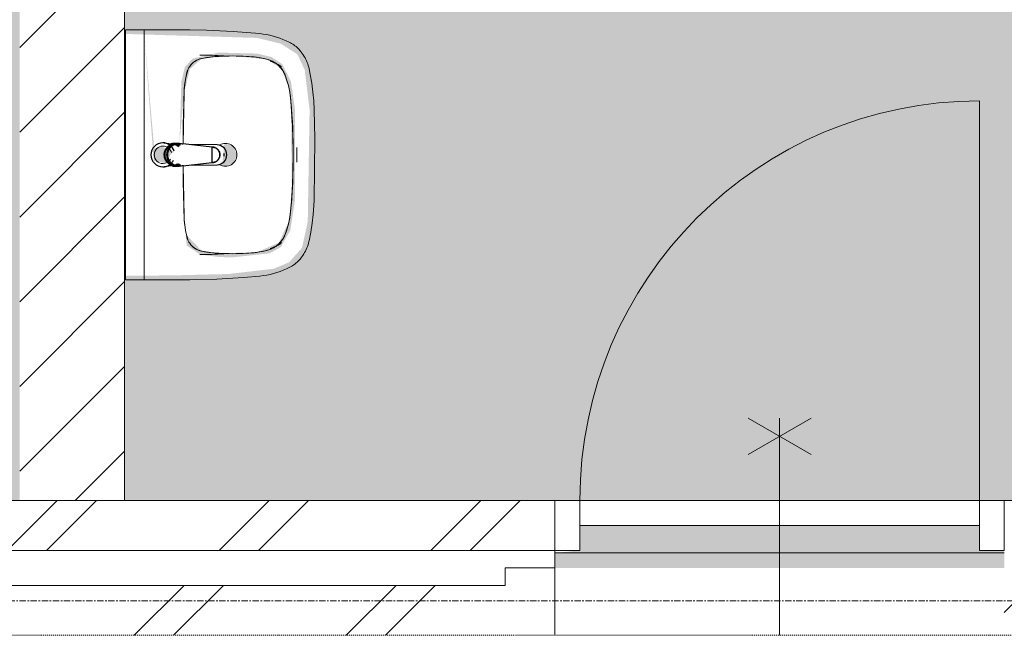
# Model space of a CAD drawing. Header units: millimetres. Extents: x 16153 to 91926, y 4686 to 113494.
# Tile 19 of 55: x 48053 to 50025, y 43991 to 45224. Entities that reach past the tile are written whole.
import ezdxf

# ---------------------------------------------------------------- set-up
doc = ezdxf.new("R2010")
doc.units = ezdxf.units.MM
doc.linetypes.add('ARC Dash', pattern=[4, 2, -2])
doc.linetypes.add('ARC Grid Line', pattern=[22.225, 12.7, -3.175, 3.175, -3.175])
for name, color, linetype, lineweight in [('A--A2__Ruwbouw', 8, 'Continuous', 15), ('A--AR9__AlgVoorz', 1, 'Continuous', 9), ('A--L$01A__Algemeen', 7, 'Continuous', 9), ('A--L$07A__Stramien', 1, 'Continuous', 13), ('A--L22__Binnenwanden', 2, 'Continuous', 9), ('A--L23__Vloeren', 3, 'Continuous', 9), ('A--L3__Afbouw', 2, 'Continuous', 9), ('A--L74__VasteSanitaireVoorz', 1, 'Continuous', 9), ('A--LD30__DetailPenMiddel', 3, 'Continuous', 9), ('A--LR9__AlgVoorz', 7, 'Continuous', 9)]:
    doc.layers.add(name, color=color, linetype=linetype, lineweight=lineweight)
pattern_1 = [(45, (44118.76, 43991.44), (-212.132, 212.132), []), (45, (44118.76, 46191.44), (-212.132, 212.132), [])]

# ---------------------------------------------------------------- blocks, each defined once
blk = doc.blocks.new('32_DO_WB_vo deur enkel2 - vo 2-2241169-AB-Begane grond')
at = {"layer": 'A--L$01A__Algemeen'}
for p, q in [((520, 135), (520, 935)), ((56.7, 300), (183.3, 226.9)), ((56.7, 226.9), (183.3, 300)), ((120, 300), (120, -135))]:
    blk.add_line(p, q, dxfattribs=at)
blk.add_arc((520, 135), 800, 90, 180, dxfattribs=at)
at = {"layer": 'A--L3__Afbouw'}
for p, q in [((-280, 135), (-330, 135)), ((-330, 135), (-330, 35)), ((520, 135), (-280, 135)), ((-280, 135), (-280, 85)), ((-280, 35), (-280, 135)), ((520, 85), (520, 135)), ((570, 135), (520, 135)), ((520, 135), (520, 35)), ((570, 35), (570, 135)), ((-280, 85), (520, 85)), ((-330, 35), (-280, 35)), ((520, 35), (570, 35))]:
    blk.add_line(p, q, dxfattribs=at)
blk = doc.blocks.new('74_PF_wastafel 50x38_sphinx300_un - 74_PF_wastafel 50x38_sphinx300_un-V19-AB-Begane grond')
at = {"layer": 'A--L74__VasteSanitaireVoorz'}
for p, q in [((242.8, 0), (247.2, 0)), ((247.2, 0), (250, 0)), ((-250, 0), (-250, -37.5)), ((-242, 0), (-250, 0)), ((-250, 0), (-247.2, 0)), ((-247.2, 0), (-242.8, 0)), ((242, 0), (-242, 0)), ((250, 0), (242, 0)), ((250, -37.5), (250, 0)), ((-250, -37.5), (-250, -129)), ((-250, -37.5), (-241, -37.5)), ((-250, -37.5), (-242, -37.5)), ((-242, -37.5), (242, -37.5)), ((242, -37.5), (250, -37.5)), ((250, -129), (250, -37.5)), ((-124.1, -117.2), (-20.7, -115.6)), ((21.7, -115.1), (124.1, -117.2))]:
    blk.add_line(p, q, dxfattribs=at)
at = {"layer": 'A--L74__VasteSanitaireVoorz', "lineweight": 25}
for p, q in [((-21, -99.7), (-23.8, -77.6)), ((23.8, -77.6), (21, -99.7)), ((-23, -98.5), (-23, -107.4)), ((-20, -98.6), (-23, -98.5)), ((23, -98.5), (20, -98.6)), ((23, -107.4), (23, -98.5)), ((-21.8, -114.8), (-15.5, -173.4)), ((-20.7, -110.1), (-21, -99.6)), ((-20.8, -101.2), (-20.7, -110.1)), ((15.5, -173.4), (21.8, -114.8)), ((21, -99.6), (20.7, -110.1)), ((20.7, -110.1), (20.8, -101.2)), ((-20.5, -126.4), (-19.8, -183.7)), ((19.7, -183.7), (20.4, -126.7)), ((-15.3, -173.4), (0, -173.4)), ((-15.2, -173.4), (15.2, -173.4)), ((0, -173.4), (15.3, -173.4))]:
    blk.add_line(p, q, dxfattribs=at)
at = {"layer": 'A--L74__VasteSanitaireVoorz', "flags": 128}
for points in [[(250, -37.5), (249.7, -37.5), (248.8, -37.5), (247.4, -37.5), (245.5, -37.5), (243.3, -37.5), (241, -37.5)], [(-167.2, -123.7), (-159.8, -121.9), (-152.4, -120.3), (-145, -119.1), (-137.5, -118.1), (-129.9, -117.5), (-124.1, -117.2)], [(124.1, -117.2), (131.7, -117.6), (139.2, -118.3), (146.7, -119.4), (154.2, -120.7), (161.6, -122.3), (167.2, -123.7)], [(-250, -129), (-248.9, -182.6), (-245.7, -236.1), (-242.7, -269.1)], [(-193, -153.2), (-192.7, -151.6), (-192.3, -150.1), (-191.8, -148.6), (-191.3, -147.1), (-190.7, -145.6), (-190.1, -144.1), (-189.4, -142.7), (-188.6, -141.3), (-187.8, -139.9), (-187, -138.6), (-186.1, -137.3), (-185.1, -136), (-184.1, -134.8), (-183, -133.6), (-181.9, -132.5), (-180.8, -131.4), (-179.6, -130.3), (-178.3, -129.3), (-177.1, -128.5)], [(177.1, -128.5), (178.4, -129.4), (179.6, -130.4), (180.8, -131.5), (182, -132.6), (183.1, -133.7), (184.2, -134.9), (185.2, -136.1), (186.1, -137.4), (187, -138.7), (187.9, -140), (188.7, -141.4), (189.4, -142.8), (190.1, -144.2), (190.8, -145.7), (191.3, -147.2), (191.9, -148.7), (192.3, -150.2), (192.7, -151.8), (193, -153.2)], [(242.7, -269.1), (247.2, -215.7), (249.6, -162.1), (250, -129)], [(-197.2, -187.1), (-196.5, -177.3), (-195.4, -167.6), (-193.9, -157.9), (-193, -153.2)], [(193, -153.2), (194.7, -162.8), (196, -172.5), (196.9, -182.3), (197.2, -187.1)], [(-197.2, -242.1), (-197.9, -221.1), (-197.7, -200.1), (-197.2, -187.1)], [(197.2, -187.1), (197.9, -208), (197.7, -229), (197.2, -242.1)], [(-191.5, -282.5), (-193.4, -273.3), (-195, -264.1), (-196.2, -254.8), (-197, -245.4), (-197.2, -242.1)], [(197.2, -242.1), (196.5, -251.4), (195.4, -260.7), (194, -270), (192.2, -279.2), (191.5, -282.5)], [(-242.7, -269.1), (-241.8, -276), (-240.7, -282.8), (-239.3, -289.5), (-237.6, -296.2), (-235.7, -302.8), (-233.4, -309.4), (-231, -315.8), (-228.3, -322.2), (-225.6, -327.8)], [(225.6, -327.8), (228.5, -321.6), (231.2, -315.2), (233.7, -308.8), (235.8, -302.2), (237.8, -295.6), (239.4, -288.9), (240.8, -282.1), (241.9, -275.3), (242.7, -269.1)], [(-157.2, -320.6), (-159.2, -319.8), (-161.1, -319), (-163.1, -318.1), (-164.9, -317.2), (-166.8, -316.1), (-168.6, -315), (-170.3, -313.9), (-172, -312.6), (-173.7, -311.3), (-175.3, -309.9), (-176.8, -308.5), (-178.3, -307), (-179.8, -305.4), (-181.1, -303.8), (-182.4, -302.1), (-183.6, -300.4), (-184.8, -298.6), (-185.9, -296.8), (-186.9, -295), (-187.8, -293.1), (-188.7, -291.1), (-189.5, -289.2), (-190.2, -287.2), (-190.8, -285.2), (-191.3, -283.1), (-191.5, -282.5)], [(191.5, -282.5), (191, -284.5), (190.4, -286.6), (189.7, -288.6), (188.9, -290.5), (188.1, -292.5), (187.2, -294.4), (186.2, -296.2), (185.1, -298.1), (184, -299.9), (182.8, -301.6), (181.5, -303.3), (180.2, -304.9), (178.8, -306.5), (177.3, -308), (175.8, -309.5), (174.2, -310.9), (172.6, -312.2), (170.9, -313.5), (169.1, -314.7), (167.3, -315.8), (165.5, -316.9), (163.6, -317.8), (161.7, -318.8), (159.8, -319.6), (157.8, -320.3), (157.2, -320.6)], [(-225.6, -327.8), (-224.3, -330.3), (-222.9, -332.7), (-221.5, -335), (-219.9, -337.3), (-218.3, -339.5), (-216.5, -341.6), (-214.7, -343.7), (-212.8, -345.7), (-210.8, -347.6), (-208.8, -349.5), (-206.8, -351.1)], [(-106.8, -331.3), (-115.2, -330.4), (-123.6, -329.1), (-131.9, -327.5), (-140.1, -325.6), (-148.3, -323.4), (-156.3, -320.8), (-157.2, -320.6)], [(106.8, -331.3), (57.9, -334.6), (8.9, -335.9), (-40, -335.3), (-89, -332.7), (-106.8, -331.3)], [(157.2, -320.6), (149.1, -323.2), (141, -325.4), (132.8, -327.4), (124.5, -329), (116.1, -330.2), (107.7, -331.2), (106.8, -331.3)], [(206.8, -351.1), (209, -349.3), (211, -347.5), (213, -345.5), (214.9, -343.5), (216.7, -341.5), (218.4, -339.3), (220, -337.1), (221.6, -334.8), (223.1, -332.5), (224.4, -330.1), (225.6, -327.8)], [(-206.8, -351.1), (-204.1, -353.1), (-201.4, -355.1), (-198.5, -356.9), (-195.6, -358.6), (-192.6, -360.2), (-189.6, -361.7), (-186.5, -363.1), (-183.3, -364.3), (-180.1, -365.4), (-176.9, -366.4), (-173.6, -367.3), (-172.1, -367.6)], [(172.1, -367.6), (175.4, -366.8), (178.6, -365.9), (181.9, -364.8), (185, -363.7), (188.2, -362.4), (191.2, -360.9), (194.2, -359.4), (197.2, -357.7), (200.1, -355.9), (202.9, -354), (205.6, -352), (206.8, -351.1)], [(-172.1, -367.6), (-154.6, -371.1), (-137, -373.8), (-119.3, -375.9), (-101.5, -377.2), (-90, -377.7)], [(90, -377.7), (107.8, -376.8), (125.6, -375.2), (143.2, -372.9), (160.8, -369.9), (172.1, -367.6)], [(-90, -377.7), (32.9, -378.8), (90, -377.7)]]:
    blk.add_lwpolyline(points, dxfattribs=at)
at = {"layer": 'A--L74__VasteSanitaireVoorz', "lineweight": 25, "flags": 128}
for points in [[(-23, -98.5), (-21.6, -106), (-19.3, -110.3)], [(19.3, -110.3), (21.6, -106), (23, -98.5)], [(-21.7, -114.9), (-18.5, -144.2), (-15.2, -173.4)], [(-19.6, -103.8), (-19.3, -104.6), (-19, -105.3), (-18.6, -106.1)], [(15.2, -173.4), (18.5, -144.2), (21.7, -114.9)], [(17.7, -107.9), (18.1, -107.2), (18.5, -106.4), (18.8, -105.7), (19.1, -104.9), (19.4, -104.1), (19.6, -103.8)], [(-15.5, -173.4), (-15.5, -174.1), (-15.5, -174.7), (-15.4, -175.3), (-15.3, -175.9), (-15.2, -176.5), (-15.1, -177.1), (-14.9, -177.7), (-14.8, -178.3), (-14.5, -178.9), (-14.3, -179.5), (-14.1, -180.1), (-13.8, -180.6), (-13.5, -181.2), (-13.2, -181.7), (-12.8, -182.2), (-12.5, -182.7), (-12.1, -183.2), (-11.7, -183.7), (-11.3, -184.1), (-10.8, -184.6), (-10.4, -185), (-9.9, -185.4), (-9.4, -185.8), (-8.9, -186.2), (-8.4, -186.5), (-7.9, -186.8), (-7.3, -187.1), (-6.8, -187.4), (-6.2, -187.7), (-5.6, -187.9), (-5, -188.1), (-4.5, -188.3), (-3.9, -188.5), (-3.3, -188.6), (-2.6, -188.8), (-2, -188.8), (-1.4, -188.9), (-0.8, -189), (-0.2, -189), (0.5, -189), (1.1, -188.9), (1.7, -188.9), (2.3, -188.8), (2.9, -188.7), (3.5, -188.6), (4.1, -188.4), (4.7, -188.2), (5.3, -188), (5.9, -187.8), (6.5, -187.6), (7, -187.3), (7.6, -187), (8.1, -186.7), (8.6, -186.4), (9.1, -186), (9.6, -185.6), (10.1, -185.2), (10.6, -184.8), (11, -184.4), (11.5, -183.9), (11.9, -183.5), (12.3, -183), (12.6, -182.5), (13, -182), (13.3, -181.4), (13.6, -180.9), (13.9, -180.4), (14.2, -179.8), (14.4, -179.2), (14.6, -178.6), (14.8, -178.1), (15, -177.5), (15.2, -176.9), (15.3, -176.2), (15.4, -175.6), (15.5, -175), (15.5, -174.4), (15.5, -173.8), (15.5, -173.4)]]:
    blk.add_lwpolyline(points, dxfattribs=at)
at = {"layer": 'A--L74__VasteSanitaireVoorz', "lineweight": 25}
for start, end in [(0, 180), (180, 243.6372), (288, 0)]:
    blk.add_arc((0, -74.6), 24, start, end, dxfattribs=at)
at = {"layer": 'A--L74__VasteSanitaireVoorz'}
for centre, radius, start, end in [((0, -75), 17.5, 0, 180), ((0, -75), 17.5, 75, 105), ((0, -75), 17.5, 180, 240), ((0, -75), 17.5, 285, 0), ((0, -75), 17.5, 285, 300), ((-117.5, -306.2), 189.1, 92.0128, 105.2254), ((0, -3649.7), 3534.7, 90.3412, 92.0128), ((0, -3649.7), 3534.7, 87.9872, 89.6485), ((117.5, -306.2), 189.1, 74.7746, 87.9872), ((-154, -160.8), 39.8, 125.6177, 169.0021), ((-159, -153.8), 31.2, 105.2254, 125.6177), ((159, -153.8), 31.2, 54.3823, 74.7746), ((154, -160.8), 39.8, 10.9979, 54.3823), ((1090.6, -129), 1290.6, 180.891, 183), ((47.1, -199.9), 244.6, 169.0021, 176.9979), ((-47.1, -199.9), 244.6, 3.0021, 10.9979), ((-1090.6, -129), 1290.6, 357, 359.109), ((327.2, -214.6), 525.1, 176.9979, 183.0021), ((0, -200), 23, 150, 180), ((0, -200), 23, 360, 30), ((-327.2, -214.6), 525.1, 356.9979, 3.0021), ((0, -200), 23, 180, 0), ((36.8, -229.8), 234.3, 183.0021, 192.9979), ((-36.8, -229.8), 234.3, 347.0021, 356.9979), ((-140, -270.6), 52.8, 192.9979, 251.0021), ((-71, -251.1), 122.6, 198.2459, 206.4169), ((140, -270.6), 52.8, 288.9979, 347.0021), ((71, -251.1), 122.6, 333.5831, 341.7541), ((-163.9, -297.2), 18.9, 206.4169, 231.4261), ((163.9, -297.2), 18.9, 308.5739, 333.5831), ((-88.4, -120.6), 211.5, 251.0021, 264.9979), ((0, 889), 1224.9, 264.9979, 275.0021), ((88.4, -120.6), 211.5, 275.0021, 288.9979), ((0, 2695.4), 3038.4, 269.7219, 270.2781)]:
    blk.add_arc(centre, radius, start, end, dxfattribs=at)
at = {"layer": 'A--L74__VasteSanitaireVoorz', "lineweight": 25}
for centre, major_axis, ratio, start_param, end_param in [((0, -97.9), (20.5, 0), 0.967332, 1.570796, 3.665191), ((0, -97.9), (20.5, 0), 0.967332, 5.759587, 7.853982), ((0, -99.6), (20.1, 0), 0.870402, 1.570796, 3.08442), ((0, -99.6), (20.1, 0), 0.870402, 0.057173, 1.570796), ((0, -98.5), (20, 0), 0.97026, 3.144451, 3.592433), ((0, -98.5), (20, 0), 0.97026, 5.832345, 6.280327), ((0, -183.7), (19.7, 0), 0.967332, 3.141593, 6.283185), ((0, -186.6), (11.5, 0), 0.973197, 4.45059, 4.974188)]:
    blk.add_ellipse(centre, major_axis=major_axis, ratio=ratio, start_param=start_param, end_param=end_param, dxfattribs=at)
for points, knots in [([(23, -98.5), (23, -95.5), (21.9, -91.3), (18.8, -86.9), (16.7, -84.7), (14.8, -83.2), (12.8, -81.9), (10, -80.4), (5.9, -79.1), (1.9, -78.5), (-1.5, -78.6), (-4.5, -78.9), (-7.9, -79.7), (-11.6, -81.1), (-14.8, -83.2), (-17.7, -85.6), (-20, -88.5), (-21.7, -91.7), (-22.7, -95), (-23, -97.3), (-23, -98.5)], [-1, -1, -1, -1, -0.861111, -0.791667, -0.756944, -0.722222, -0.6875, -0.652778, -0.583333, -0.513889, -0.479167, -0.444444, -0.388889, -0.333333, -0.277778, -0.222222, -0.166667, -0.111111, -0.055556, 0, 0, 0, 0]), ([(-21.2, -97.3), (-21.1, -94.2), (-20.1, -90), (-17.2, -85.6), (-15.2, -83.5), (-13.5, -82), (-11.6, -80.7), (-9, -79.3), (-5.4, -78), (-1.7, -77.4), (1.4, -77.5), (4.1, -77.7), (7.2, -78.5), (10.5, -80), (13.5, -81.9), (16.1, -84.3), (18.3, -87.2), (19.9, -90.4), (20.9, -93.7), (21.1, -96), (21.2, -97.3)], [-1, -1, -1, -1, -0.861111, -0.791667, -0.756944, -0.722222, -0.6875, -0.652778, -0.583333, -0.513889, -0.479167, -0.444444, -0.388889, -0.333333, -0.277778, -0.222222, -0.166667, -0.111111, -0.055556, 0, 0, 0, 0]), ([(-23, -107.4), (-23, -104), (-21.9, -99.2), (-18.8, -94), (-16.6, -91.6), (-14.8, -89.9), (-12.8, -88.3), (-9.9, -86.7), (-5.9, -85.2), (-1.9, -84.5), (1.5, -84.6), (4.5, -84.9), (7.9, -85.8), (11.5, -87.5), (14.8, -89.8), (17.7, -92.6), (20, -95.9), (21.7, -99.6), (22.7, -103.3), (23, -106), (23, -107.4)], [-1, -1, -1, -1, -0.861111, -0.791667, -0.756944, -0.722222, -0.6875, -0.652778, -0.583333, -0.513889, -0.479167, -0.444444, -0.388889, -0.333333, -0.277778, -0.222222, -0.166667, -0.111111, -0.055556, 0, 0, 0, 0]), ([(-18.6, -103.3), (-18.7, -103.1), (-19.1, -102.7), (-19.5, -102.1), (-19.8, -101.5), (-20.1, -101), (-20.4, -100.5), (-20.6, -100), (-20.8, -99.6), (-20.9, -99.5)], [0.7142857, 0.7142857, 0.7142857, 0.7142857, 0.75, 0.7857143, 0.8214286, 0.8571429, 0.8928571, 0.9285714, 1, 1, 1, 1]), ([(20.8, -99.5), (20.8, -99.7), (20.6, -100), (20.4, -100.5), (20.1, -101), (19.8, -101.5), (19.5, -102.1), (19.1, -102.7), (18.8, -103.1), (18.5, -103.5), (18.1, -104), (17.4, -104.7), (16.7, -105.3), (16.3, -105.7)], [0, 0, 0, 0, 0.0714286, 0.1071429, 0.1428571, 0.1785714, 0.2142857, 0.25, 0.2678571, 0.2857143, 0.3214286, 0.3571429, 0.4285714, 0.4285714, 0.4285714, 0.4285714]), ([(15.3, -173.4), (15.3, -175.8), (14.6, -179), (12.6, -182.5), (11.1, -184.1), (9.9, -185.3), (8.5, -186.3), (6.7, -187.5), (4, -188.5), (0.7, -189), (-2.5, -188.8), (-5.3, -188), (-7.7, -186.9), (-9.9, -185.3), (-11.8, -183.4), (-13.4, -181.2), (-14.5, -178.7), (-15.1, -176.2), (-15.3, -174.4), (-15.3, -173.4)], [-1, -1, -1, -1, -0.861111, -0.791667, -0.756944, -0.722222, -0.6875, -0.652778, -0.583333, -0.513889, -0.444444, -0.388889, -0.333333, -0.277778, -0.222222, -0.166667, -0.111111, -0.055556, 0, 0, 0, 0])]:
    blk.add_open_spline(points, degree=3, knots=knots, dxfattribs=at)
for points in [[(-20.8, -101.2), (-20.9, -100.5), (-21.1, -99.2), (-21.2, -97.9), (-21.2, -97.3)], [(21.2, -97.3), (21.2, -97.9), (21.1, -99.2), (20.9, -100.5), (20.8, -101.2)], [(-21.7, -114.9), (-22.2, -113.7), (-22.8, -111.2), (-23, -108.7), (-23, -107.4)], [(-20.9, -99.5), (-21, -99.3), (-21, -99.4), (-20.9, -100.4), (-20.8, -101.2)], [(20.8, -101.2), (20.9, -100.5), (21, -99.5), (21, -99.3), (20.8, -99.5)], [(23, -107.4), (23, -108.7), (22.8, -111.2), (22.2, -113.7), (21.7, -114.9)]]:
    blk.add_open_spline(points, degree=3, dxfattribs=at)
at = {"layer": 'A--L74__VasteSanitaireVoorz'}
for points in [[(76, -115.8), (76, -115.8), (75.5, -115.8), (73.6, -115.8), (70.6, -115.7), (66.9, -115.6), (63.1, -115.6), (59.4, -115.5), (56.4, -115.5), (54.5, -115.4), (54, -115.4), (54, -115.4)], [(54, -115.4), (54, -115.4), (54.5, -115.4), (56.4, -115.5), (59.4, -115.5), (63.1, -115.6), (66.9, -115.6), (70.6, -115.7), (73.6, -115.8), (75.5, -115.8), (76, -115.8), (76, -115.8)]]:
    blk.add_open_spline(points, degree=3, dxfattribs=at)

msp = doc.modelspace()

# ---------------------------------------------------------------- hatches: boundary and pattern name
at = {"layer": 'A--A2__Ruwbouw', "lineweight": 9}
h = msp.add_hatch(dxfattribs=at)
h.set_pattern_fill('FP_1', color=256, angle=45, style=0, pattern_type=2)
h.set_pattern_definition([(45, (0, 0), (-84.85281, 84.85281), [])])
h.paths.add_polyline_path([(48053.3, 44261.4), (48263.3, 44261.4), (48263.3, 50833.4), (48053.3, 50833.4), (48053.3, 44501.3)])
h = msp.add_hatch(dxfattribs=at)
h.set_pattern_fill('FP_12', color=256, angle=45, style=0, pattern_type=2)
h.set_pattern_definition(pattern_1)
h.paths.add_polyline_path([(52111.4, 44161.4), (52353.3, 44161.4), (52353.3, 44261.4), (51325.3, 44261.4), (51325.3, 44161.4), (51644.4, 44161.4)])
h.paths.add_polyline_path([(35664.3, 44161.4), (49125.3, 44161.4), (49125.3, 44261.4), (35664.3, 44261.4), (35664.3, 44162.2)])
h.paths.add_polyline_path([(50221, 44161.4), (50425.3, 44161.4), (50425.3, 44261.4), (50025.3, 44261.4), (50025.3, 44161.4)])
h = msp.add_hatch(dxfattribs=at)
h.set_pattern_fill('FP_12', color=256, angle=45, style=0, pattern_type=2)
h.set_pattern_definition(pattern_1)
h.paths.add_polyline_path([(52573.3, 43991.4), (52573.3, 44091.4), (51425.3, 44091.4), (51425.3, 44126.4), (51325.3, 44122.7), (51325.3, 43991.4), (52363.3, 43991.4)])
h.paths.add_polyline_path([(46040.4, 43991.4), (49125.3, 43991.4), (49125.3, 44126.4), (49025.3, 44121.4), (49025.3, 44091.4), (35934.3, 44091.4), (35934.3, 43991.4), (44634.3, 43991.4)])
h.paths.add_polyline_path([(35664.3, 43991.4), (35764.3, 43991.4), (35764.3, 44091.4), (35664.3, 44091.4)])
h.paths.add_polyline_path([(50025.3, 43991.4), (50425.3, 43991.4), (50425.3, 44126.4), (50325.3, 44126.4), (50325.3, 44091.4), (50125.3, 44091.4), (50125.3, 44126.4), (50025.3, 44126.4), (50025.3, 44091.4)])
at = {"layer": 'A--AR9__AlgVoorz'}
msp.add_hatch(color=7, dxfattribs=at).paths.add_polyline_path([(44684.3, 44261.4), (48053.3, 44261.4), (48053.3, 50833.4), (46453.3, 50833.4), (46453.3, 53071.4), (44684.3, 53071.4), (44684.3, 44262.6)])
h = msp.add_hatch(color=7, dxfattribs=at)
h.paths.add_polyline_path([(49125.3, 44126.4), (50025.3, 44126.4), (50025.3, 44161.4), (49975.3, 44161.4), (49975.3, 44211.4), (49175.3, 44211.4), (49175.3, 44161.4), (49125.3, 44156.4)])
h.paths.add_polyline_path([(49975.3, 44261.4), (50225.3, 44261.4), (50225.3, 47933.4), (50981.3, 47933.4), (50981.3, 50833.4), (48263.3, 50833.4), (48263.3, 44261.4), (49776.4, 44261.4)])
h.paths.add_polyline_path([(48487, 44710.2), (48507.7, 44716.6), (48487.2, 44710.2)])
h.paths.add_polyline_path([(48302.7, 45194.4), (48321.7, 44941.1), (48327.9, 44941.1), (48344.8, 44936.5), (48352.6, 44948), (48354.8, 44953.4), (48362.3, 44959.9), (48335.7, 44970.3), (48322.7, 44965.8), (48307.9, 45134.9)])
h.paths.add_polyline_path([(48265.3, 44711.4), (48265.3, 45195.4), (48528.7, 45187.5), (48576.2, 45176), (48609.3, 45154.7), (48624.1, 45123.6), (48633.9, 45043.2), (48630.2, 44819.6), (48618.5, 44766.9), (48592.7, 44738.2), (48562, 44725.3), (48471.2, 44714.8), (48375, 44712.4), (48302.7, 44711.4)])
h.paths.add_polyline_path([(48479.8, 44748.1), (48553.8, 44756.3), (48576.2, 44768.6), (48595.3, 44802.4), (48604.8, 44863.7), (48604.8, 45043.2), (48596.5, 45100), (48579.1, 45135), (48557.4, 45149.3), (48528.7, 45156.1), (48451.9, 45158.1), (48399.3, 45146), (48384.1, 45129), (48377.1, 45100.4), (48373.1, 44973.1), (48382.5, 45077.6), (48394.2, 45125.2), (48418.5, 45146.5), (48479.8, 45151.3), (48547.7, 45144.9), (48577.3, 45126.2), (48592.7, 45085.8), (48596.5, 45060.2), (48598.4, 44888.6), (48592.7, 44821.1), (48572.6, 44777.7), (48527.6, 44758.2), (48452.3, 44756.3), (48418.5, 44760.4), (48387.6, 44792.7), (48382.5, 44829.3), (48387.8, 44771.7), (48414.7, 44753.8), (48451.9, 44748.8), (48471.2, 44748.3)])
h.paths.add_polyline_path([(48465.3, 44930.4), (48481.5, 44937.2), (48488.3, 44953.4), (48481.5, 44969.7), (48465.3, 44976.4), (48459.3, 44968.7), (48462.4, 44967.4), (48459.3, 44938.1), (48459.3, 44931.2)])
h.paths.add_polyline_path([(48487, 45490.2), (48507.7, 45496.6), (48507.3, 45492.4)])
h.paths.add_polyline_path([(48302.7, 45974.4), (48321.7, 45721.1), (48327.9, 45721.1), (48344.8, 45716.5), (48352.6, 45728), (48354.8, 45733.4), (48362.3, 45739.9), (48335.7, 45750.3), (48322.7, 45745.8), (48307.9, 45914.9)])
h.paths.add_polyline_path([(48265.3, 45491.4), (48265.3, 45975.4), (48528.7, 45967.5), (48576.2, 45956), (48609.3, 45934.7), (48624.1, 45903.6), (48633.9, 45823.2), (48630.2, 45599.6), (48611.8, 45536.3), (48592.7, 45518.2), (48562, 45505.3), (48471.2, 45494.8), (48375, 45492.4), (48302.7, 45491.4)])
h.paths.add_polyline_path([(48479.8, 45528.1), (48557.4, 45537.6), (48576.2, 45548.6), (48595.3, 45582.4), (48604.8, 45643.7), (48607.7, 45755.7), (48596.5, 45880), (48579.1, 45915), (48557.4, 45929.3), (48528.7, 45936.1), (48451.9, 45938.1), (48399.3, 45926), (48384.1, 45909), (48377.1, 45880.4), (48373.1, 45753.1), (48382.5, 45857.6), (48394.2, 45905.2), (48418.5, 45926.5), (48479.8, 45931.3), (48547.7, 45924.9), (48577.3, 45906.2), (48592.7, 45865.8), (48597.1, 45827.3), (48600.2, 45711.2), (48592.7, 45601.1), (48572.6, 45557.7), (48527.6, 45538.2), (48452.3, 45536.3), (48415.5, 45543), (48387.6, 45572.7), (48382.5, 45609.3), (48387.8, 45551.7), (48414.7, 45533.8), (48451.9, 45528.8), (48471.2, 45528.3)])
h.paths.add_polyline_path([(48465.3, 45710.4), (48481.5, 45717.2), (48488.3, 45733.4), (48481.5, 45749.7), (48465.3, 45756.4), (48459.3, 45748.7), (48462.4, 45747.4), (48459.3, 45718.1), (48459.3, 45711.2)])
h.paths.add_polyline_path([(48487, 46290.2), (48507.7, 46296.6), (48507.3, 46292.4)])
h.paths.add_polyline_path([(48302.7, 46774.4), (48321.7, 46521.1), (48327.9, 46521.1), (48344.8, 46516.5), (48352.6, 46528), (48354.8, 46533.4), (48362.3, 46539.9), (48335.7, 46550.3), (48322.7, 46545.8), (48307.9, 46714.9)])
h.paths.add_polyline_path([(48265.3, 46291.4), (48265.3, 46775.4), (48528.7, 46767.5), (48576.2, 46756), (48609.3, 46734.7), (48624.1, 46703.6), (48633.9, 46623.2), (48629.6, 46395.9), (48611.8, 46336.3), (48592.7, 46318.2), (48562, 46305.3), (48471.2, 46294.8), (48375, 46292.4), (48302.7, 46291.4)])
h.paths.add_polyline_path([(48479.8, 46328.1), (48557.4, 46337.6), (48576.2, 46348.6), (48595.3, 46382.4), (48604.8, 46443.7), (48604.8, 46623.2), (48596.5, 46680.3), (48579.1, 46715), (48557.4, 46729.3), (48528.7, 46736.1), (48451.9, 46738.1), (48399.3, 46726), (48384.1, 46709), (48377, 46680.3), (48373.1, 46553.1), (48382.5, 46657.6), (48394.2, 46705.2), (48418.5, 46726.5), (48479.8, 46731.3), (48547.7, 46724.9), (48577.3, 46706.2), (48592.7, 46665.8), (48596.5, 46640.2), (48600.2, 46511.2), (48591.3, 46395.9), (48572.6, 46357.7), (48527.6, 46338.2), (48452.3, 46336.3), (48418.5, 46340.4), (48387.6, 46372.7), (48382.5, 46409.3), (48387.8, 46351.7), (48414.7, 46333.8), (48451.9, 46328.8), (48471.2, 46328.3)])
h.paths.add_polyline_path([(48465.3, 46510.4), (48481.5, 46517.2), (48488.3, 46533.4), (48481.5, 46549.7), (48465.3, 46556.4), (48459.3, 46548.7), (48462.4, 46547.4), (48459.3, 46518.1), (48459.3, 46511.2)])
h.paths.add_polyline_path([(48375.4, 48203.6), (48265.3, 48208.8), (48265.3, 48219), (48394.3, 48219), (48394.3, 48203.6)])
h.paths.add_polyline_path([(48394.3, 48531.8), (48399.8, 48521.7), (48400.6, 48528.3)])
h.paths.add_polyline_path([(48605.5, 48469.6), (48580.5, 48452), (48554.5, 48470), (48539.4, 48470), (48394.3, 48464.3), (48475.4, 48448.1), (48394.3, 48448.1), (48394.3, 48437.8), (48583.5, 48432.5), (48591.4, 48434.4), (48595.8, 48443.7), (48595.8, 48455.3), (48599.4, 48460.6)])
h.paths.add_polyline_path([(48265.3, 48219), (48265.3, 48547.9), (48394.3, 48544.3), (48394.3, 48531.8), (48426.2, 48528.3), (48441.4, 48531), (48501.7, 48518.9), (48566.4, 48499.7), (48593.7, 48482.2), (48616.1, 48450.4), (48627.1, 48400.7), (48624.3, 48346.5), (48608.9, 48309.1), (48591.4, 48332.5), (48584.3, 48335.2), (48575.3, 48329.1), (48394.3, 48329.1), (48394.3, 48318.7), (48526.9, 48311.9), (48520.4, 48309.8), (48439.8, 48307.3), (48404.6, 48296.9), (48517.9, 48289.4), (48477.6, 48282.5), (48528.3, 48287.7), (48575.3, 48309.5), (48587.7, 48315.3), (48605.1, 48296.9), (48575.3, 48271.9), (48528.3, 48254.1), (48429.1, 48232.8), (48427.9, 48239.2), (48410.9, 48232.8), (48394.3, 48228.1), (48388.7, 48219.2), (48280.3, 48219)])
h.paths.add_polyline_path([(48605.5, 48297.3), (48605.5, 48310.6), (48608.9, 48302.4)])
h.paths.add_polyline_path([(48595.8, 48346.5), (48590.4, 48359.1), (48590.4, 48350.1), (48591.8, 48349.1)])
h.paths.add_polyline_path([(48599.1, 48402.2), (48590.4, 48416.8), (48588.1, 48409.3), (48595.8, 48404.3)])
h.paths.add_polyline_path([(48599.1, 48364.7), (48595.8, 48396.1), (48590.4, 48380.8), (48598.3, 48366.2)])
h.paths.add_polyline_path([(48338.8, 48547.9), (48265.3, 48547.9), (48265.3, 48563.3), (48394.3, 48558.1), (48389.2, 48547.9), (48343.6, 48547.9)])
h.paths.add_polyline_path([(48280.3, 48963.6), (48265.3, 48968.8), (48265.3, 48979), (48394.3, 48979), (48394.3, 48963.6), (48310.3, 48963.6)])
h.paths.add_polyline_path([(48394.3, 49291.8), (48399.8, 49281.7), (48410.5, 49282.7), (48395.2, 49291.3)])
h.paths.add_polyline_path([(48605.5, 49229.6), (48580.5, 49212), (48554.5, 49230), (48539.4, 49230), (48394.3, 49224.3), (48475.4, 49208.1), (48394.3, 49208.1), (48394.3, 49197.8), (48583.5, 49192.5), (48591.4, 49194.4), (48595.8, 49203.7), (48595.8, 49215.3), (48599.4, 49220.6)])
h.paths.add_polyline_path([(48265.3, 48979), (48265.3, 49307.9), (48394.3, 49304.3), (48394.3, 49291.8), (48420.9, 49290.3), (48442.6, 49290.6), (48501.7, 49278.9), (48566.4, 49259.7), (48596.6, 49239.1), (48616.1, 49210.4), (48627.1, 49160.7), (48624.3, 49106.5), (48608.9, 49069.1), (48592.8, 49096.9), (48584.3, 49095.2), (48575.3, 49089.1), (48394.3, 49089.1), (48394.3, 49078.7), (48523.9, 49075.4), (48520.4, 49069.8), (48439.8, 49067.3), (48404.6, 49056.9), (48517, 49049.1), (48477.6, 49042.5), (48532.2, 49049.1), (48575.3, 49069.5), (48587.7, 49075.3), (48602.1, 49053.6), (48578.9, 49033.8), (48528.3, 49014.1), (48429.1, 48992.8), (48427.9, 48999.2), (48410.9, 48992.8), (48394.3, 48988.1), (48388.7, 48979.2), (48280.3, 48979)])
h.paths.add_polyline_path([(48605.5, 49057.3), (48605.5, 49070.6), (48608.9, 49062.4)])
h.paths.add_polyline_path([(48595.8, 49106.5), (48595.8, 49122.6), (48590.4, 49110.1), (48591.8, 49109.1)])
h.paths.add_polyline_path([(48599.1, 49162.2), (48590.4, 49176.8), (48588.1, 49169.3), (48595.8, 49164.3)])
h.paths.add_polyline_path([(48599.1, 49124.7), (48595.8, 49156.1), (48592.6, 49136.7), (48598.3, 49126.2)])
h.paths.add_polyline_path([(48333.4, 49307.9), (48265.3, 49307.9), (48265.3, 49323.3), (48394.3, 49318.1), (48389.2, 49307.9), (48338.8, 49307.9)])
h.paths.add_polyline_path([(48338.8, 49603.6), (48265.3, 49608.8), (48265.3, 49619), (48394.3, 49619), (48394.3, 49603.6), (48343.6, 49603.6)])
h.paths.add_polyline_path([(48394.3, 49931.8), (48399.8, 49921.7), (48410.5, 49922.7), (48395.2, 49931.3)])
h.paths.add_polyline_path([(48605.5, 49869.6), (48580.5, 49852), (48554.5, 49870), (48539.4, 49870), (48394.3, 49864.3), (48475.4, 49848.1), (48394.3, 49848.1), (48394.3, 49837.8), (48583.5, 49832.5), (48591.4, 49834.4), (48595.8, 49843.7), (48595.8, 49855.3), (48599.4, 49860.6)])
h.paths.add_polyline_path([(48265.3, 49619), (48265.3, 49947.9), (48394.3, 49944.3), (48394.3, 49931.8), (48420.9, 49930.3), (48442.6, 49930.6), (48501.7, 49918.9), (48566.4, 49899.7), (48593.7, 49882.2), (48616.1, 49850.4), (48627.1, 49800.7), (48624.3, 49746.5), (48608.9, 49709.1), (48591.4, 49732.5), (48584.3, 49735.2), (48575.3, 49729.1), (48394.3, 49729.1), (48394.3, 49718.7), (48526.9, 49711.9), (48520.4, 49709.8), (48439.8, 49707.3), (48404.6, 49696.9), (48517.9, 49689.4), (48477.6, 49682.5), (48528.3, 49687.7), (48575.3, 49709.5), (48587.7, 49715.3), (48605.1, 49696.9), (48575.3, 49671.9), (48528.3, 49654.1), (48429.1, 49632.8), (48427.9, 49639.2), (48410.9, 49632.8), (48394.3, 49628.1), (48388.7, 49619.2), (48280.3, 49619)])
h.paths.add_polyline_path([(48605.5, 49697.3), (48605.5, 49710.6), (48608.9, 49702.4)])
h.paths.add_polyline_path([(48595.8, 49746.5), (48590.4, 49759.1), (48590.4, 49750.1), (48591.8, 49749.1)])
h.paths.add_polyline_path([(48599.1, 49802.2), (48590.4, 49816.8), (48590.5, 49807.7), (48595.8, 49804.3)])
h.paths.add_polyline_path([(48599.1, 49764.7), (48595.8, 49796.1), (48590.4, 49780.8), (48598.3, 49766.2)])
h.paths.add_polyline_path([(48312.9, 49947.9), (48265.3, 49947.9), (48265.3, 49963.3), (48394.3, 49958.1), (48389.2, 49947.9), (48314.3, 49947.9)])
h.paths.add_polyline_path([(48394.8, 50541.4), (48401.1, 50531.1), (48402.9, 50536.8), (48394.9, 50541.3)])
h.paths.add_polyline_path([(48605.8, 50478.4), (48580.9, 50460.8), (48554.8, 50479), (48531.2, 50479.1), (48394.7, 50473.9), (48475.4, 50457.4), (48394.5, 50457.5), (48394.7, 50447.3), (48583.6, 50441.4), (48591.6, 50443.2), (48595.9, 50452.4), (48595.9, 50464), (48599.6, 50469.4)])
h.paths.add_polyline_path([(48393.7, 50213.1), (48264.7, 50218.8), (48265.9, 50573.3), (48394.9, 50567.7), (48388.3, 50557.5), (48394.9, 50553.9), (48399.2, 50542), (48421.2, 50539.9), (48443.1, 50540), (48502, 50528.1), (48566.8, 50508.6), (48594, 50491.1), (48616.4, 50459.2), (48627.1, 50409.5), (48624.2, 50355.3), (48608.9, 50317.6), (48592.8, 50346.3), (48584.1, 50344.1), (48575, 50338), (48394.1, 50338.5), (48394.6, 50328.3), (48526.8, 50320.8), (48520.1, 50318.9), (48439.5, 50316.7), (48394.6, 50306.4), (48517.5, 50298.5), (48477.3, 50291.8), (48528, 50296.8), (48575, 50318.4), (48587.5, 50324.2), (48605, 50305.9), (48575, 50280.9), (48528, 50263.2), (48428.6, 50242.3), (48427.4, 50248.7), (48394, 50244.6), (48393.8, 50237.7), (48393.7, 50228.8), (48393.7, 50228.5), (48393.7, 50218.3)])
h.paths.add_polyline_path([(48393.7, 50228.5), (48393.9, 50228.5), (48608.9, 50228.5)])
h.paths.add_polyline_path([(48605.2, 50306.1), (48605.2, 50319.5), (48608.9, 50311.6)])
h.paths.add_polyline_path([(48595.7, 50355.3), (48590.2, 50367.9), (48590.2, 50359), (48591.9, 50357.9)])
h.paths.add_polyline_path([(48599.2, 50411), (48590.5, 50425.7), (48588.2, 50418.2), (48595.9, 50413.1)])
h.paths.add_polyline_path([(48599.1, 50373.6), (48595.9, 50405.1), (48592.5, 50385.6), (48598.3, 50374.9)])

# ---------------------------------------------------------------- linework, layer by layer
at = {"layer": 'A--L$07A__Stramien', "linetype": 'ARC Grid Line'}
msp.add_line((62423, 44060.4), (17266.9, 44060.4), dxfattribs=at)
at = {"layer": 'A--L22__Binnenwanden', "lineweight": 15}
for p, q in [((48263.3, 44261.4), (48263.3, 50833.4)), ((49125.3, 44261.4), (35664.3, 44261.4)), ((49125.3, 43991.4), (49125.3, 44261.4)), ((35934.3, 44161.4), (49125.3, 44161.4)), ((49125.3, 44126.4), (49025.3, 44126.4)), ((49025.3, 44121.4), (49025.3, 44126.4)), ((49025.3, 44091.4), (49025.3, 44121.4)), ((35934.3, 44091.4), (49025.3, 44091.4))]:
    msp.add_line(p, q, dxfattribs=at)
at = {"layer": 'A--L23__Vloeren'}
msp.add_line((49125.3, 44156.4), (50025.3, 44156.4), dxfattribs=at)
at = {"layer": 'A--LD30__DetailPenMiddel', "linetype": 'ARC Dash'}
msp.add_line((58222.6, 43991.4), (34417.3, 43991.4), dxfattribs=at)
at = {"layer": 'A--LR9__AlgVoorz', "flags": 128}
msp.add_lwpolyline([(49003.3, 50833.4), (48263.3, 50833.4), (48263.3, 44261.4), (50225.3, 44261.4), (50225.3, 46633.4), (50225.3, 47933.4), (50981.3, 47933.4), (50981.3, 48883.4), (50981.3, 49883.4), (50981.3, 50833.4)], close=True, dxfattribs=at)

# ---------------------------------------------------------------- block references
at = {"layer": 'A--L3__Afbouw'}
msp.add_blockref('32_DO_WB_vo deur enkel2 - vo 2-2241169-AB-Begane grond', (49455.3, 44126.4), dxfattribs=at)
at = {"layer": 'A--L74__VasteSanitaireVoorz', "rotation": 89.99999999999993}
msp.add_blockref('74_PF_wastafel 50x38_sphinx300_un - 74_PF_wastafel 50x38_sphinx300_un-V19-AB-Begane grond', (48265.3, 44953.4), dxfattribs=at)

doc.saveas('drawing.dxf')
